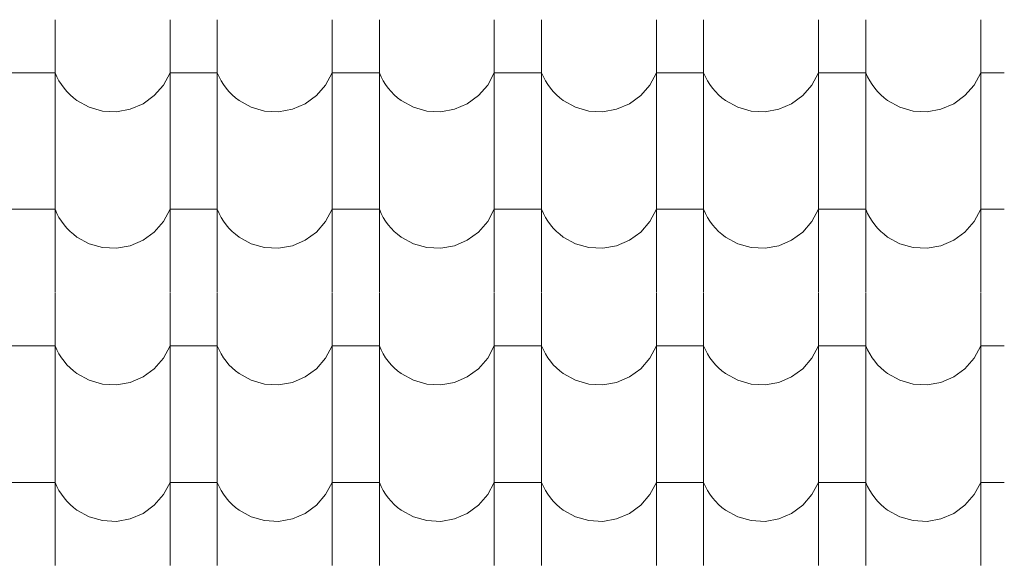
# Model space of a CAD drawing. Header units: millimetres. Extents: x -20699 to 32021, y -4298 to 11971.
# Tile 31 of 74: x -10427 to -9425, y 7578 to 8134. Entities that reach past the tile are written whole.
import ezdxf

# ---------------------------------------------------------------- set-up
doc = ezdxf.new("R2010")
doc.units = ezdxf.units.MM
doc.header["$MEASUREMENT"] = 0
doc.layers.add('A-A_1_Bourané_Výplně - Povrchové', color=7, linetype='Continuous')
doc.layers.add('A-A_1_Konstrukce - střechy a skořepiny', color=7, linetype='Continuous')

# ---------------------------------------------------------------- blocks, each defined once
blk = doc.blocks.new('*X1', base_point=(-21954.7, -8431.5))
at = {"layer": 'A-A_1_Bourané_Výplně - Povrchové', "color": 251, "linetype": 'Continuous', "lineweight": 20, "true_color": 0x6a6a6a}
for p, q in [((-10390.9, 8133.5), (-10390.9, 7995)), ((-10273.9, 8133.5), (-10273.9, 7995)), ((-10225.9, 8133.5), (-10225.9, 7995)), ((-10108.9, 8133.5), (-10108.9, 7995)), ((-10060.9, 8133.5), (-10060.9, 7995)), ((-9943.9, 8133.5), (-9943.9, 7995)), ((-9895.9, 8133.5), (-9895.9, 7995)), ((-9778.9, 8133.5), (-9778.9, 7995)), ((-9730.9, 8133.5), (-9730.9, 7995)), ((-9613.9, 8133.5), (-9613.9, 7995)), ((-9565.9, 8133.5), (-9565.9, 7995)), ((-9448.9, 8133.5), (-9448.9, 7995)), ((-10414.9, 8079.5), (-10438.9, 8079.5)), ((-10390.9, 8079.5), (-10414.9, 8079.5)), ((-10390.9, 8079.5), (-10389, 8075.3)), ((-10280.6, 8067), (-10273.9, 8079.5)), ((-10249.9, 8079.5), (-10273.9, 8079.5)), ((-10225.9, 8079.5), (-10249.9, 8079.5)), ((-10225.9, 8079.5), (-10224, 8075.3)), ((-10115.6, 8067), (-10108.9, 8079.5)), ((-10084.9, 8079.5), (-10108.9, 8079.5)), ((-10060.9, 8079.5), (-10084.9, 8079.5)), ((-10060.9, 8079.5), (-10059, 8075.3)), ((-9950.6, 8067), (-9943.9, 8079.5)), ((-9919.9, 8079.5), (-9943.9, 8079.5)), ((-9895.9, 8079.5), (-9919.9, 8079.5)), ((-9895.9, 8079.5), (-9894, 8075.3)), ((-9785.6, 8067), (-9778.9, 8079.5)), ((-9754.9, 8079.5), (-9778.9, 8079.5)), ((-9730.9, 8079.5), (-9754.9, 8079.5)), ((-9730.9, 8079.5), (-9729, 8075.3)), ((-9620.6, 8067), (-9613.9, 8079.5)), ((-9589.9, 8079.5), (-9613.9, 8079.5)), ((-9565.9, 8079.5), (-9589.9, 8079.5)), ((-9565.9, 8079.5), (-9564, 8075.3)), ((-9455.6, 8067), (-9448.9, 8079.5)), ((-9424.9, 8079.5), (-9448.9, 8079.5)), ((-10389, 8075.3), (-10386.9, 8071.3)), ((-10386.9, 8071.3), (-10384.5, 8067.4)), ((-10384.5, 8067.4), (-10381.8, 8063.7)), ((-10289.9, 8056.2), (-10280.6, 8067)), ((-10224, 8075.3), (-10221.9, 8071.3)), ((-10221.9, 8071.3), (-10219.5, 8067.4)), ((-10219.5, 8067.4), (-10216.8, 8063.7)), ((-10124.9, 8056.2), (-10115.6, 8067)), ((-10059, 8075.3), (-10056.9, 8071.3)), ((-10056.9, 8071.3), (-10054.5, 8067.4)), ((-10054.5, 8067.4), (-10051.8, 8063.7)), ((-9959.9, 8056.2), (-9950.6, 8067)), ((-9894, 8075.3), (-9891.9, 8071.3)), ((-9891.9, 8071.3), (-9889.5, 8067.4)), ((-9889.5, 8067.4), (-9886.8, 8063.7)), ((-9794.9, 8056.2), (-9785.6, 8067)), ((-9729, 8075.3), (-9726.9, 8071.3)), ((-9726.9, 8071.3), (-9724.5, 8067.4)), ((-9724.5, 8067.4), (-9721.8, 8063.7)), ((-9629.9, 8056.2), (-9620.6, 8067)), ((-9564, 8075.3), (-9561.9, 8071.3)), ((-9561.9, 8071.3), (-9559.5, 8067.4)), ((-9559.5, 8067.4), (-9556.8, 8063.7)), ((-9464.9, 8056.2), (-9455.6, 8067)), ((-10381.8, 8063.7), (-10378.9, 8060.3)), ((-10378.9, 8060.3), (-10375.7, 8057)), ((-10375.7, 8057), (-10372.3, 8054)), ((-10301.4, 8047.9), (-10289.9, 8056.2)), ((-10216.8, 8063.7), (-10213.9, 8060.3)), ((-10213.9, 8060.3), (-10210.7, 8057)), ((-10210.7, 8057), (-10207.3, 8054)), ((-10136.4, 8047.9), (-10124.9, 8056.2)), ((-10051.8, 8063.7), (-10048.9, 8060.3)), ((-10048.9, 8060.3), (-10045.7, 8057)), ((-10045.7, 8057), (-10042.3, 8054)), ((-9971.4, 8047.9), (-9959.9, 8056.2)), ((-9886.8, 8063.7), (-9883.9, 8060.3)), ((-9883.9, 8060.3), (-9880.7, 8057)), ((-9880.7, 8057), (-9877.3, 8054)), ((-9806.4, 8047.9), (-9794.9, 8056.2)), ((-9721.8, 8063.7), (-9718.9, 8060.3)), ((-9718.9, 8060.3), (-9715.7, 8057)), ((-9715.7, 8057), (-9712.3, 8054)), ((-9641.4, 8047.9), (-9629.9, 8056.2)), ((-9556.8, 8063.7), (-9553.9, 8060.3)), ((-9553.9, 8060.3), (-9550.7, 8057)), ((-9550.7, 8057), (-9547.3, 8054)), ((-9476.4, 8047.9), (-9464.9, 8056.2)), ((-10372.3, 8054), (-10368.7, 8051.2)), ((-10368.7, 8051.2), (-10356.2, 8044.4)), ((-10314.4, 8042.3), (-10301.4, 8047.9)), ((-10207.3, 8054), (-10203.7, 8051.2)), ((-10203.7, 8051.2), (-10191.2, 8044.4)), ((-10149.4, 8042.3), (-10136.4, 8047.9)), ((-10042.3, 8054), (-10038.7, 8051.2)), ((-10038.7, 8051.2), (-10026.2, 8044.4)), ((-9984.4, 8042.3), (-9971.4, 8047.9)), ((-9877.3, 8054), (-9873.7, 8051.2)), ((-9873.7, 8051.2), (-9861.2, 8044.4)), ((-9819.4, 8042.3), (-9806.4, 8047.9)), ((-9712.3, 8054), (-9708.7, 8051.2)), ((-9708.7, 8051.2), (-9696.2, 8044.4)), ((-9654.4, 8042.3), (-9641.4, 8047.9)), ((-9547.3, 8054), (-9543.7, 8051.2)), ((-9543.7, 8051.2), (-9531.2, 8044.4)), ((-9489.4, 8042.3), (-9476.4, 8047.9)), ((-10356.2, 8044.4), (-10342.6, 8040.5)), ((-10342.6, 8040.5), (-10328.4, 8039.8)), ((-10328.4, 8039.8), (-10314.4, 8042.3)), ((-10191.2, 8044.4), (-10177.6, 8040.5)), ((-10177.6, 8040.5), (-10163.4, 8039.8)), ((-10163.4, 8039.8), (-10149.4, 8042.3)), ((-10026.2, 8044.4), (-10012.6, 8040.5)), ((-10012.6, 8040.5), (-9998.4, 8039.8)), ((-9998.4, 8039.8), (-9984.4, 8042.3)), ((-9861.2, 8044.4), (-9847.6, 8040.5)), ((-9847.6, 8040.5), (-9833.4, 8039.8)), ((-9833.4, 8039.8), (-9819.4, 8042.3)), ((-9696.2, 8044.4), (-9682.6, 8040.5)), ((-9682.6, 8040.5), (-9668.4, 8039.8)), ((-9668.4, 8039.8), (-9654.4, 8042.3)), ((-9531.2, 8044.4), (-9517.6, 8040.5)), ((-9517.6, 8040.5), (-9503.4, 8039.8)), ((-9503.4, 8039.8), (-9489.4, 8042.3)), ((-10390.9, 7994.5), (-10390.9, 7856)), ((-10273.9, 7994.5), (-10273.9, 7856)), ((-10225.9, 7994.5), (-10225.9, 7856)), ((-10108.9, 7994.5), (-10108.9, 7856)), ((-10060.9, 7994.5), (-10060.9, 7856)), ((-9943.9, 7994.5), (-9943.9, 7856)), ((-9895.9, 7994.5), (-9895.9, 7856)), ((-9778.9, 7994.5), (-9778.9, 7856)), ((-9730.9, 7994.5), (-9730.9, 7856)), ((-9613.9, 7994.5), (-9613.9, 7856)), ((-9565.9, 7994.5), (-9565.9, 7856)), ((-9448.9, 7994.5), (-9448.9, 7856)), ((-10414.9, 7940.5), (-10438.9, 7940.5)), ((-10390.9, 7940.5), (-10414.9, 7940.5)), ((-10390.9, 7940.5), (-10389, 7936.3)), ((-10389, 7936.3), (-10386.9, 7932.3)), ((-10280.6, 7928), (-10273.9, 7940.5)), ((-10249.9, 7940.5), (-10273.9, 7940.5)), ((-10225.9, 7940.5), (-10249.9, 7940.5)), ((-10225.9, 7940.5), (-10224, 7936.3)), ((-10224, 7936.3), (-10221.9, 7932.3)), ((-10115.6, 7928), (-10108.9, 7940.5)), ((-10084.9, 7940.5), (-10108.9, 7940.5)), ((-10060.9, 7940.5), (-10084.9, 7940.5)), ((-10060.9, 7940.5), (-10059, 7936.3)), ((-10059, 7936.3), (-10056.9, 7932.3)), ((-9950.6, 7928), (-9943.9, 7940.5)), ((-9919.9, 7940.5), (-9943.9, 7940.5)), ((-9895.9, 7940.5), (-9919.9, 7940.5)), ((-9895.9, 7940.5), (-9894, 7936.3)), ((-9894, 7936.3), (-9891.9, 7932.3)), ((-9785.6, 7928), (-9778.9, 7940.5)), ((-9754.9, 7940.5), (-9778.9, 7940.5)), ((-9730.9, 7940.5), (-9754.9, 7940.5)), ((-9730.9, 7940.5), (-9729, 7936.3)), ((-9729, 7936.3), (-9726.9, 7932.3)), ((-9620.6, 7928), (-9613.9, 7940.5)), ((-9589.9, 7940.5), (-9613.9, 7940.5)), ((-9565.9, 7940.5), (-9589.9, 7940.5)), ((-9565.9, 7940.5), (-9564, 7936.3)), ((-9564, 7936.3), (-9561.9, 7932.3)), ((-9455.6, 7928), (-9448.9, 7940.5)), ((-9424.9, 7940.5), (-9448.9, 7940.5)), ((-10386.9, 7932.3), (-10384.5, 7928.4)), ((-10384.5, 7928.4), (-10381.8, 7924.7)), ((-10289.9, 7917.2), (-10280.6, 7928)), ((-10221.9, 7932.3), (-10219.5, 7928.4)), ((-10219.5, 7928.4), (-10216.8, 7924.7)), ((-10124.9, 7917.2), (-10115.6, 7928)), ((-10056.9, 7932.3), (-10054.5, 7928.4)), ((-10054.5, 7928.4), (-10051.8, 7924.7)), ((-9959.9, 7917.2), (-9950.6, 7928)), ((-9891.9, 7932.3), (-9889.5, 7928.4)), ((-9889.5, 7928.4), (-9886.8, 7924.7)), ((-9794.9, 7917.2), (-9785.6, 7928)), ((-9726.9, 7932.3), (-9724.5, 7928.4)), ((-9724.5, 7928.4), (-9721.8, 7924.7)), ((-9629.9, 7917.2), (-9620.6, 7928)), ((-9561.9, 7932.3), (-9559.5, 7928.4)), ((-9559.5, 7928.4), (-9556.8, 7924.7)), ((-9464.9, 7917.2), (-9455.6, 7928)), ((-10381.8, 7924.7), (-10378.9, 7921.3)), ((-10378.9, 7921.3), (-10375.7, 7918)), ((-10375.7, 7918), (-10372.3, 7915)), ((-10301.4, 7908.9), (-10289.9, 7917.2)), ((-10216.8, 7924.7), (-10213.9, 7921.3)), ((-10213.9, 7921.3), (-10210.7, 7918)), ((-10210.7, 7918), (-10207.3, 7915)), ((-10136.4, 7908.9), (-10124.9, 7917.2)), ((-10051.8, 7924.7), (-10048.9, 7921.3)), ((-10048.9, 7921.3), (-10045.7, 7918)), ((-10045.7, 7918), (-10042.3, 7915)), ((-9971.4, 7908.9), (-9959.9, 7917.2)), ((-9886.8, 7924.7), (-9883.9, 7921.3)), ((-9883.9, 7921.3), (-9880.7, 7918)), ((-9880.7, 7918), (-9877.3, 7915)), ((-9806.4, 7908.9), (-9794.9, 7917.2)), ((-9721.8, 7924.7), (-9718.9, 7921.3)), ((-9718.9, 7921.3), (-9715.7, 7918)), ((-9715.7, 7918), (-9712.3, 7915)), ((-9641.4, 7908.9), (-9629.9, 7917.2)), ((-9556.8, 7924.7), (-9553.9, 7921.3)), ((-9553.9, 7921.3), (-9550.7, 7918)), ((-9550.7, 7918), (-9547.3, 7915)), ((-9476.4, 7908.9), (-9464.9, 7917.2)), ((-10372.3, 7915), (-10368.7, 7912.2)), ((-10368.7, 7912.2), (-10356.2, 7905.4)), ((-10314.4, 7903.3), (-10301.4, 7908.9)), ((-10207.3, 7915), (-10203.7, 7912.2)), ((-10203.7, 7912.2), (-10191.2, 7905.4)), ((-10149.4, 7903.3), (-10136.4, 7908.9)), ((-10042.3, 7915), (-10038.7, 7912.2)), ((-10038.7, 7912.2), (-10026.2, 7905.4)), ((-9984.4, 7903.3), (-9971.4, 7908.9)), ((-9877.3, 7915), (-9873.7, 7912.2)), ((-9873.7, 7912.2), (-9861.2, 7905.4)), ((-9819.4, 7903.3), (-9806.4, 7908.9)), ((-9712.3, 7915), (-9708.7, 7912.2)), ((-9708.7, 7912.2), (-9696.2, 7905.4)), ((-9654.4, 7903.3), (-9641.4, 7908.9)), ((-9547.3, 7915), (-9543.7, 7912.2)), ((-9543.7, 7912.2), (-9531.2, 7905.4)), ((-9489.4, 7903.3), (-9476.4, 7908.9)), ((-10356.2, 7905.4), (-10342.6, 7901.5)), ((-10342.6, 7901.5), (-10328.4, 7900.8)), ((-10328.4, 7900.8), (-10314.4, 7903.3)), ((-10191.2, 7905.4), (-10177.6, 7901.5)), ((-10177.6, 7901.5), (-10163.4, 7900.8)), ((-10163.4, 7900.8), (-10149.4, 7903.3)), ((-10026.2, 7905.4), (-10012.6, 7901.5)), ((-10012.6, 7901.5), (-9998.4, 7900.8)), ((-9998.4, 7900.8), (-9984.4, 7903.3)), ((-9861.2, 7905.4), (-9847.6, 7901.5)), ((-9847.6, 7901.5), (-9833.4, 7900.8)), ((-9833.4, 7900.8), (-9819.4, 7903.3)), ((-9696.2, 7905.4), (-9682.6, 7901.5)), ((-9682.6, 7901.5), (-9668.4, 7900.8)), ((-9668.4, 7900.8), (-9654.4, 7903.3)), ((-9531.2, 7905.4), (-9517.6, 7901.5)), ((-9517.6, 7901.5), (-9503.4, 7900.8)), ((-9503.4, 7900.8), (-9489.4, 7903.3)), ((-10390.9, 7855.5), (-10390.9, 7717)), ((-10273.9, 7855.5), (-10273.9, 7717)), ((-10225.9, 7855.5), (-10225.9, 7717)), ((-10108.9, 7855.5), (-10108.9, 7717)), ((-10060.9, 7855.5), (-10060.9, 7717)), ((-9943.9, 7855.5), (-9943.9, 7717)), ((-9895.9, 7855.5), (-9895.9, 7717)), ((-9778.9, 7855.5), (-9778.9, 7717)), ((-9730.9, 7855.5), (-9730.9, 7717)), ((-9613.9, 7855.5), (-9613.9, 7717)), ((-9565.9, 7855.5), (-9565.9, 7717)), ((-9448.9, 7855.5), (-9448.9, 7717)), ((-10414.9, 7801.5), (-10438.9, 7801.5)), ((-10390.9, 7801.5), (-10414.9, 7801.5)), ((-10390.9, 7801.5), (-10389, 7797.3)), ((-10389, 7797.3), (-10386.9, 7793.3)), ((-10280.6, 7789), (-10273.9, 7801.5)), ((-10249.9, 7801.5), (-10273.9, 7801.5)), ((-10225.9, 7801.5), (-10249.9, 7801.5)), ((-10225.9, 7801.5), (-10224, 7797.3)), ((-10224, 7797.3), (-10221.9, 7793.3)), ((-10115.6, 7789), (-10108.9, 7801.5)), ((-10084.9, 7801.5), (-10108.9, 7801.5)), ((-10060.9, 7801.5), (-10084.9, 7801.5)), ((-10060.9, 7801.5), (-10059, 7797.3)), ((-10059, 7797.3), (-10056.9, 7793.3)), ((-9950.6, 7789), (-9943.9, 7801.5)), ((-9919.9, 7801.5), (-9943.9, 7801.5)), ((-9895.9, 7801.5), (-9919.9, 7801.5)), ((-9895.9, 7801.5), (-9894, 7797.3)), ((-9894, 7797.3), (-9891.9, 7793.3)), ((-9785.6, 7789), (-9778.9, 7801.5)), ((-9754.9, 7801.5), (-9778.9, 7801.5)), ((-9730.9, 7801.5), (-9754.9, 7801.5)), ((-9730.9, 7801.5), (-9729, 7797.3)), ((-9729, 7797.3), (-9726.9, 7793.3)), ((-9620.6, 7789), (-9613.9, 7801.5)), ((-9589.9, 7801.5), (-9613.9, 7801.5)), ((-9565.9, 7801.5), (-9589.9, 7801.5)), ((-9565.9, 7801.5), (-9564, 7797.3)), ((-9564, 7797.3), (-9561.9, 7793.3)), ((-9455.6, 7789), (-9448.9, 7801.5)), ((-9424.9, 7801.5), (-9448.9, 7801.5)), ((-10386.9, 7793.3), (-10384.5, 7789.4)), ((-10384.5, 7789.4), (-10381.8, 7785.7)), ((-10381.8, 7785.7), (-10378.9, 7782.3)), ((-10289.9, 7778.2), (-10280.6, 7789)), ((-10221.9, 7793.3), (-10219.5, 7789.4)), ((-10219.5, 7789.4), (-10216.8, 7785.7)), ((-10216.8, 7785.7), (-10213.9, 7782.3)), ((-10124.9, 7778.2), (-10115.6, 7789)), ((-10056.9, 7793.3), (-10054.5, 7789.4)), ((-10054.5, 7789.4), (-10051.8, 7785.7)), ((-10051.8, 7785.7), (-10048.9, 7782.3)), ((-9959.9, 7778.2), (-9950.6, 7789)), ((-9891.9, 7793.3), (-9889.5, 7789.4)), ((-9889.5, 7789.4), (-9886.8, 7785.7)), ((-9886.8, 7785.7), (-9883.9, 7782.3)), ((-9794.9, 7778.2), (-9785.6, 7789)), ((-9726.9, 7793.3), (-9724.5, 7789.4)), ((-9724.5, 7789.4), (-9721.8, 7785.7)), ((-9721.8, 7785.7), (-9718.9, 7782.3)), ((-9629.9, 7778.2), (-9620.6, 7789)), ((-9561.9, 7793.3), (-9559.5, 7789.4)), ((-9559.5, 7789.4), (-9556.8, 7785.7)), ((-9556.8, 7785.7), (-9553.9, 7782.3)), ((-9464.9, 7778.2), (-9455.6, 7789)), ((-10378.9, 7782.3), (-10375.7, 7779)), ((-10375.7, 7779), (-10372.3, 7776)), ((-10372.3, 7776), (-10368.7, 7773.2)), ((-10301.4, 7769.9), (-10289.9, 7778.2)), ((-10213.9, 7782.3), (-10210.7, 7779)), ((-10210.7, 7779), (-10207.3, 7776)), ((-10207.3, 7776), (-10203.7, 7773.2)), ((-10136.4, 7769.9), (-10124.9, 7778.2)), ((-10048.9, 7782.3), (-10045.7, 7779)), ((-10045.7, 7779), (-10042.3, 7776)), ((-10042.3, 7776), (-10038.7, 7773.2)), ((-9971.4, 7769.9), (-9959.9, 7778.2)), ((-9883.9, 7782.3), (-9880.7, 7779)), ((-9880.7, 7779), (-9877.3, 7776)), ((-9877.3, 7776), (-9873.7, 7773.2)), ((-9806.4, 7769.9), (-9794.9, 7778.2)), ((-9718.9, 7782.3), (-9715.7, 7779)), ((-9715.7, 7779), (-9712.3, 7776)), ((-9712.3, 7776), (-9708.7, 7773.2)), ((-9641.4, 7769.9), (-9629.9, 7778.2)), ((-9553.9, 7782.3), (-9550.7, 7779)), ((-9550.7, 7779), (-9547.3, 7776)), ((-9547.3, 7776), (-9543.7, 7773.2)), ((-9476.4, 7769.9), (-9464.9, 7778.2)), ((-10368.7, 7773.2), (-10356.2, 7766.4)), ((-10356.2, 7766.4), (-10342.6, 7762.5)), ((-10314.4, 7764.3), (-10301.4, 7769.9)), ((-10203.7, 7773.2), (-10191.2, 7766.4)), ((-10191.2, 7766.4), (-10177.6, 7762.5)), ((-10149.4, 7764.3), (-10136.4, 7769.9)), ((-10038.7, 7773.2), (-10026.2, 7766.4)), ((-10026.2, 7766.4), (-10012.6, 7762.5)), ((-9984.4, 7764.3), (-9971.4, 7769.9)), ((-9873.7, 7773.2), (-9861.2, 7766.4)), ((-9861.2, 7766.4), (-9847.6, 7762.5)), ((-9819.4, 7764.3), (-9806.4, 7769.9)), ((-9708.7, 7773.2), (-9696.2, 7766.4)), ((-9696.2, 7766.4), (-9682.6, 7762.5)), ((-9654.4, 7764.3), (-9641.4, 7769.9)), ((-9543.7, 7773.2), (-9531.2, 7766.4)), ((-9531.2, 7766.4), (-9517.6, 7762.5)), ((-9489.4, 7764.3), (-9476.4, 7769.9)), ((-10342.6, 7762.5), (-10328.4, 7761.8)), ((-10328.4, 7761.8), (-10314.4, 7764.3)), ((-10177.6, 7762.5), (-10163.4, 7761.8)), ((-10163.4, 7761.8), (-10149.4, 7764.3)), ((-10012.6, 7762.5), (-9998.4, 7761.8)), ((-9998.4, 7761.8), (-9984.4, 7764.3)), ((-9847.6, 7762.5), (-9833.4, 7761.8)), ((-9833.4, 7761.8), (-9819.4, 7764.3)), ((-9682.6, 7762.5), (-9668.4, 7761.8)), ((-9668.4, 7761.8), (-9654.4, 7764.3)), ((-9517.6, 7762.5), (-9503.4, 7761.8)), ((-9503.4, 7761.8), (-9489.4, 7764.3)), ((-10390.9, 7716.5), (-10390.9, 7578)), ((-10273.9, 7716.5), (-10273.9, 7578)), ((-10225.9, 7716.5), (-10225.9, 7578)), ((-10108.9, 7716.5), (-10108.9, 7578)), ((-10060.9, 7716.5), (-10060.9, 7578)), ((-9943.9, 7716.5), (-9943.9, 7578)), ((-9895.9, 7716.5), (-9895.9, 7578)), ((-9778.9, 7716.5), (-9778.9, 7578)), ((-9730.9, 7716.5), (-9730.9, 7578)), ((-9613.9, 7716.5), (-9613.9, 7578)), ((-9565.9, 7716.5), (-9565.9, 7578)), ((-9448.9, 7716.5), (-9448.9, 7578)), ((-10414.9, 7662.5), (-10438.9, 7662.5)), ((-10390.9, 7662.5), (-10414.9, 7662.5)), ((-10390.9, 7662.5), (-10389, 7658.3)), ((-10389, 7658.3), (-10386.9, 7654.3)), ((-10280.6, 7650), (-10273.9, 7662.5)), ((-10249.9, 7662.5), (-10273.9, 7662.5)), ((-10225.9, 7662.5), (-10249.9, 7662.5)), ((-10225.9, 7662.5), (-10224, 7658.3)), ((-10224, 7658.3), (-10221.9, 7654.3)), ((-10115.6, 7650), (-10108.9, 7662.5)), ((-10084.9, 7662.5), (-10108.9, 7662.5)), ((-10060.9, 7662.5), (-10084.9, 7662.5)), ((-10060.9, 7662.5), (-10059, 7658.3)), ((-10059, 7658.3), (-10056.9, 7654.3)), ((-9950.6, 7650), (-9943.9, 7662.5)), ((-9919.9, 7662.5), (-9943.9, 7662.5)), ((-9895.9, 7662.5), (-9919.9, 7662.5)), ((-9895.9, 7662.5), (-9894, 7658.3)), ((-9894, 7658.3), (-9891.9, 7654.3)), ((-9785.6, 7650), (-9778.9, 7662.5)), ((-9754.9, 7662.5), (-9778.9, 7662.5)), ((-9730.9, 7662.5), (-9754.9, 7662.5)), ((-9730.9, 7662.5), (-9729, 7658.3)), ((-9729, 7658.3), (-9726.9, 7654.3)), ((-9620.6, 7650), (-9613.9, 7662.5)), ((-9589.9, 7662.5), (-9613.9, 7662.5)), ((-9565.9, 7662.5), (-9589.9, 7662.5)), ((-9565.9, 7662.5), (-9564, 7658.3)), ((-9564, 7658.3), (-9561.9, 7654.3)), ((-9455.6, 7650), (-9448.9, 7662.5)), ((-9424.9, 7662.5), (-9448.9, 7662.5)), ((-10386.9, 7654.3), (-10384.5, 7650.4)), ((-10384.5, 7650.4), (-10381.8, 7646.7)), ((-10381.8, 7646.7), (-10378.9, 7643.3)), ((-10289.9, 7639.2), (-10280.6, 7650)), ((-10221.9, 7654.3), (-10219.5, 7650.4)), ((-10219.5, 7650.4), (-10216.8, 7646.7)), ((-10216.8, 7646.7), (-10213.9, 7643.3)), ((-10124.9, 7639.2), (-10115.6, 7650)), ((-10056.9, 7654.3), (-10054.5, 7650.4)), ((-10054.5, 7650.4), (-10051.8, 7646.7)), ((-10051.8, 7646.7), (-10048.9, 7643.3)), ((-9959.9, 7639.2), (-9950.6, 7650)), ((-9891.9, 7654.3), (-9889.5, 7650.4)), ((-9889.5, 7650.4), (-9886.8, 7646.7)), ((-9886.8, 7646.7), (-9883.9, 7643.3)), ((-9794.9, 7639.2), (-9785.6, 7650)), ((-9726.9, 7654.3), (-9724.5, 7650.4)), ((-9724.5, 7650.4), (-9721.8, 7646.7)), ((-9721.8, 7646.7), (-9718.9, 7643.3)), ((-9629.9, 7639.2), (-9620.6, 7650)), ((-9561.9, 7654.3), (-9559.5, 7650.4)), ((-9559.5, 7650.4), (-9556.8, 7646.7)), ((-9556.8, 7646.7), (-9553.9, 7643.3)), ((-9464.9, 7639.2), (-9455.6, 7650)), ((-10378.9, 7643.3), (-10375.7, 7640)), ((-10375.7, 7640), (-10372.3, 7637)), ((-10372.3, 7637), (-10368.7, 7634.2)), ((-10301.4, 7630.9), (-10289.9, 7639.2)), ((-10213.9, 7643.3), (-10210.7, 7640)), ((-10210.7, 7640), (-10207.3, 7637)), ((-10207.3, 7637), (-10203.7, 7634.2)), ((-10136.4, 7630.9), (-10124.9, 7639.2)), ((-10048.9, 7643.3), (-10045.7, 7640)), ((-10045.7, 7640), (-10042.3, 7637)), ((-10042.3, 7637), (-10038.7, 7634.2)), ((-9971.4, 7630.9), (-9959.9, 7639.2)), ((-9883.9, 7643.3), (-9880.7, 7640)), ((-9880.7, 7640), (-9877.3, 7637)), ((-9877.3, 7637), (-9873.7, 7634.2)), ((-9806.4, 7630.9), (-9794.9, 7639.2)), ((-9718.9, 7643.3), (-9715.7, 7640)), ((-9715.7, 7640), (-9712.3, 7637)), ((-9712.3, 7637), (-9708.7, 7634.2)), ((-9641.4, 7630.9), (-9629.9, 7639.2)), ((-9553.9, 7643.3), (-9550.7, 7640)), ((-9550.7, 7640), (-9547.3, 7637)), ((-9547.3, 7637), (-9543.7, 7634.2)), ((-9476.4, 7630.9), (-9464.9, 7639.2)), ((-10368.7, 7634.2), (-10356.2, 7627.4)), ((-10356.2, 7627.4), (-10342.6, 7623.5)), ((-10328.4, 7622.8), (-10314.4, 7625.3)), ((-10314.4, 7625.3), (-10301.4, 7630.9)), ((-10203.7, 7634.2), (-10191.2, 7627.4)), ((-10191.2, 7627.4), (-10177.6, 7623.5)), ((-10163.4, 7622.8), (-10149.4, 7625.3)), ((-10149.4, 7625.3), (-10136.4, 7630.9)), ((-10038.7, 7634.2), (-10026.2, 7627.4)), ((-10026.2, 7627.4), (-10012.6, 7623.5)), ((-9998.4, 7622.8), (-9984.4, 7625.3)), ((-9984.4, 7625.3), (-9971.4, 7630.9)), ((-9873.7, 7634.2), (-9861.2, 7627.4)), ((-9861.2, 7627.4), (-9847.6, 7623.5)), ((-9833.4, 7622.8), (-9819.4, 7625.3)), ((-9819.4, 7625.3), (-9806.4, 7630.9)), ((-9708.7, 7634.2), (-9696.2, 7627.4)), ((-9696.2, 7627.4), (-9682.6, 7623.5)), ((-9668.4, 7622.8), (-9654.4, 7625.3)), ((-9654.4, 7625.3), (-9641.4, 7630.9)), ((-9543.7, 7634.2), (-9531.2, 7627.4)), ((-9531.2, 7627.4), (-9517.6, 7623.5)), ((-9503.4, 7622.8), (-9489.4, 7625.3)), ((-9489.4, 7625.3), (-9476.4, 7630.9)), ((-10342.6, 7623.5), (-10328.4, 7622.8)), ((-10177.6, 7623.5), (-10163.4, 7622.8)), ((-10012.6, 7623.5), (-9998.4, 7622.8)), ((-9847.6, 7623.5), (-9833.4, 7622.8)), ((-9682.6, 7623.5), (-9668.4, 7622.8)), ((-9517.6, 7623.5), (-9503.4, 7622.8))]:
    blk.add_line(p, q, dxfattribs=at)

msp = doc.modelspace()

# ---------------------------------------------------------------- block references
at = {"layer": 'A-A_1_Konstrukce - střechy a skořepiny', "color": 9, "linetype": 'Continuous', "lineweight": 13}
msp.add_blockref('*X1', (-21954.7, -8431.5), dxfattribs=at)

doc.saveas('drawing.dxf')
